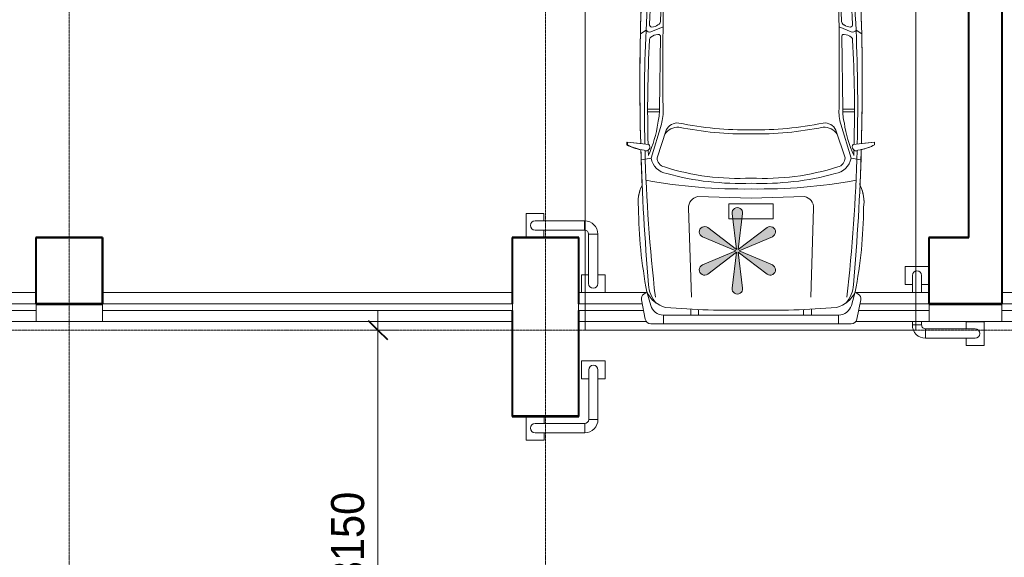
# Model space of a CAD drawing. Header units: millimetres. Extents: x 5617 to 102122, y -9330 to 63558.
# Tile 42 of 56: x 76142 to 83584, y 13683 to 17748. Entities that reach past the tile are written whole.
import ezdxf

# ---------------------------------------------------------------- set-up
doc = ezdxf.new("R2010")
doc.units = ezdxf.units.MM
doc.linetypes.add('ADSK_Линия сетки', pattern=[25, 20, -2.5, 0, -2.5])
doc.linetypes.add('Линия сетки', pattern=[25, 20, -2.5, 0, -2.5])
for name, color, linetype, lineweight in [('Обобщенные модели', 7, 'Continuous', 18), ('Оси', 7, 'Continuous', 9), ('Парковка', 7, 'Continuous', 18), ('Перекрытия', 7, 'Continuous', 18), ('Размеры', 7, 'Continuous', 9), ('Размеры-100', 7, 'Continuous', 9), ('Стены разрез', 7, 'Continuous', 40), ('Элементы узлов', 7, 'Continuous', 18)]:
    doc.layers.add(name, color=color, linetype=linetype, lineweight=lineweight)
doc.styles.add('Arial', font='arial.ttf', dxfattribs={"width": 0.9, "height": 250})
doc.dimstyles.new('Основной_2_5_мм', dxfattribs={"dimscale": 304.8, "dimtxt": 255.06485, "dimasz": 0.463911, "dimexe": 0.492126, "dimexo": 0.492126, "dimgap": 0.098425, "dimtad": 1, "dimdec": 0, "dimdsep": 46, "dimtxsty": 'Arial', "dimblk1": 'OBLIQUE', "dimblk2": 'OBLIQUE', "dimsah": 1, "dimcen": 0.09, "dimdle": 0.492126, "dimazin": 2, "dimtfac": 1, "dimtdec": 4, "dimtix": 1, "dimtmove": 0, "dimatfit": 3, "dimfxl": 1, "dimtvp": 1, "dimtolj": 1, "dimtzin": 0, "dimlwd": 20, "dimlwe": 20, "dimarcsym": 2})

# ---------------------------------------------------------------- blocks, each defined once
blk = doc.blocks.new('CP_ДШ_Hanytex_TopJoint 24C_Половина - CP_ДШ_Hanytex_TopJoint 24C_Половина-3657787-МКСС_LB02_-11_400__Кабельные конструкции_Лотки_4')
at = {"layer": 'Обобщенные модели', "color": 254, "true_color": 0xcccccc}
for p, q in [((0, -25), (0, 110)), ((550, 110), (0, 110)), ((550, 110), (550, -25)), ((550, -25), (0, -25))]:
    blk.add_line(p, q, dxfattribs=at)
blk = doc.blocks.new('CP_ДШ_Hanytex_TopJoint 24C_Половина - CP_ДШ_Hanytex_TopJoint 24C_Половина-3657771-МКСС_LB02_-11_400__Кабельные конструкции_Лотки_4')
at = {"layer": 'Обобщенные модели', "color": 254, "true_color": 0xcccccc}
for p, q in [((0, -25), (0, 110)), ((500, 110), (0, 110)), ((500, 110), (500, -25)), ((500, -25), (0, -25))]:
    blk.add_line(p, q, dxfattribs=at)
blk = doc.blocks.new('CP_ДШ_Hanytex_TopJoint 24C - CP_ДШ_Hanytex_TopJoint 24C-3950275-МКСС_LB02_-11_400__Кабельные конструкции_Лотки_4')
at = {"layer": 'Обобщенные модели', "color": 254, "true_color": 0xcccccc}
for p, q in [((0, -110), (0, 110)), ((4150, 110), (0, 110)), ((4150, 110), (4150, -110)), ((4150, 25), (0, 25)), ((0, 25), (0, -25)), ((4150, -25), (4150, 25)), ((0, -25), (4150, -25)), ((4150, -110), (0, -110))]:
    blk.add_line(p, q, dxfattribs=at)
blk = doc.blocks.new('CP_ДШ_Hanytex_TopJoint 24C - CP_ДШ_Hanytex_TopJoint 24C-3950276-МКСС_LB02_-11_400__Кабельные конструкции_Лотки_4')
at = {"layer": 'Обобщенные модели', "color": 254, "true_color": 0xcccccc}
for p, q in [((0, -110), (0, 110)), ((555.5, 110), (0, 110)), ((2650, 110), (2137.8, 110)), ((2650, 110), (2650, -110)), ((533.9, 25), (0, 25)), ((0, 25), (0, -25)), ((2650, 25), (2159.4, 25)), ((2650, -25), (2650, 25)), ((0, -25), (523.9, -25)), ((2169.4, -25), (2650, -25)), ((552.8, -110), (0, -110)), ((2650, -110), (2140.5, -110))]:
    blk.add_line(p, q, dxfattribs=at)
blk = doc.blocks.new('CP_ДШ_Hanytex_TopJoint 24C - CP_ДШ_Hanytex_TopJoint 24C-V13-МКСС_LB02_-11_400__Кабельные конструкции_Лотки_4')
at = {"layer": 'Обобщенные модели', "color": 254, "true_color": 0xcccccc}
for p, q in [((0, -110), (0, 110)), ((3100, 110), (0, 110)), ((3100, 110), (3100, -110)), ((3100, 25), (0, 25)), ((0, 25), (0, -25)), ((3100, -25), (3100, 25)), ((0, -25), (3100, -25)), ((3100, -110), (0, -110))]:
    blk.add_line(p, q, dxfattribs=at)
blk = doc.blocks.new('CP_ДШ_Hanytex_TopJoint 24C - CP_ДШ_Hanytex_TopJoint 24C-V16-МКСС_LB02_-11_400__Кабельные конструкции_Лотки_4')
at = {"layer": 'Обобщенные модели', "color": 254, "true_color": 0xcccccc}
for p, q in [((0, -110), (0, 110)), ((1296.2, 110), (0, 110)), ((3100, 110), (2396.2, 110)), ((3100, 110), (3100, -110)), ((1099.1, 25), (0, 25)), ((0, 25), (0, -25)), ((3100, 25), (2593.2, 25)), ((3100, -25), (3100, 25)), ((0, -25), (1077.2, -25)), ((2615.2, -25), (3100, -25)), ((1062.7, -110), (0, -110)), ((3100, -110), (2629.6, -110))]:
    blk.add_line(p, q, dxfattribs=at)
blk = doc.blocks.new('199_Парковочные места 3 класса и МГН - Малый класс-5604840-МКСС_LB02_-11_400__Кабельные конструкции_Лотки_4')
at = {"layer": 'Парковка', "true_color": 0xf4f4f4}
blk.add_hatch(color=7, dxfattribs=at).paths.add_polyline_path([(1144.8, 273.4), (1155.2, 273.4), (1165.2, 276), (1174.2, 281.2), (1181.6, 288.5), (1186.9, 297.5), (1189.6, 307.5), (1189.7, 317.9), (1156.4, 588.9), (1374.5, 424.6), (1383.5, 419.4), (1393.6, 416.8), (1403.9, 416.9), (1414, 419.6), (1422.9, 424.8), (1430.3, 432.2), (1435.5, 441.2), (1438.2, 451.2), (1438.2, 461.6), (1435.6, 471.6), (1430.4, 480.7), (1423.1, 488.1), (1414.2, 493.3), (1162.9, 600), (1414.2, 706.7), (1423.1, 711.9), (1430.4, 719.3), (1435.6, 728.4), (1438.2, 738.4), (1438.2, 748.8), (1435.5, 758.8), (1430.3, 767.8), (1422.9, 775.2), (1414, 780.4), (1403.9, 783.1), (1393.6, 783.2), (1383.5, 780.6), (1374.5, 775.4), (1156.4, 611.1), (1189.7, 882.1), (1189.6, 892.5), (1186.9, 902.5), (1181.6, 911.5), (1174.2, 918.8), (1165.2, 924), (1155.2, 926.6), (1144.8, 926.6), (1134.8, 924), (1125.8, 918.8), (1118.4, 911.5), (1113.1, 902.5), (1110.4, 892.5), (1110.3, 882.1), (1143.6, 611.1), (925.5, 775.4), (916.5, 780.6), (906.4, 783.2), (896.1, 783.1), (886, 780.4), (877.1, 775.2), (869.7, 767.8), (864.5, 758.8), (861.8, 748.8), (861.8, 738.4), (864.4, 728.4), (869.6, 719.3), (876.9, 711.9), (885.8, 706.7), (1137.1, 600), (885.8, 493.3), (876.9, 488.1), (869.6, 480.7), (864.4, 471.6), (861.8, 461.6), (861.8, 451.2), (864.5, 441.2), (869.7, 432.2), (877.1, 424.8), (886, 419.6), (896.1, 416.9), (906.4, 416.8), (916.5, 419.4), (925.5, 424.6), (1143.6, 588.9), (1110.3, 317.9), (1110.4, 307.5), (1113.1, 297.5), (1118.4, 288.5), (1125.8, 281.2), (1134.8, 276)])
at = {"layer": 'Парковка', "color": 254, "true_color": 0xcccccc}
for p, q in [((2500, 5300), (0, 5300)), ((0, 5300), (0, 0)), ((2500, 0), (2500, 5300)), ((250, 4775), (350, 4775)), ((250, 4625), (250, 4775)), ((350, 4735), (350, 4775)), ((2150, 4735), (2150, 4775)), ((2150, 4775), (2250, 4775)), ((2250, 4625), (2250, 4775)), ((300, 4735), (2200, 4735)), ((250, 4625), (350, 4625)), ((300, 4665), (2200, 4665)), ((350, 4625), (350, 4665)), ((2150, 4625), (2150, 4665)), ((2150, 4625), (2250, 4625)), ((0, 0), (2500, 0))]:
    blk.add_line(p, q, dxfattribs=at)
for centre, start, end in [((300, 4700), 90, 270), ((2200, 4700), 270, 90)]:
    blk.add_arc(centre, 35, start, end, dxfattribs=at)
at = {"layer": 'Элементы узлов', "color": 254, "true_color": 0xcccccc}
for p, q in [((1253.3, 3748), (496.5, 3748)), ((496.5, 3748), (2010.2, 3748)), ((591.7, 3681.4), (591.7, 3748)), ((2010.2, 3748), (1253.3, 3748)), ((1915, 3681.4), (1915, 3748)), ((424.7, 3566.8), (454, 3713.2)), ((424.7, 3566.8), (454, 3713.2)), ((816.7, 3681.4), (591.7, 3681.4)), ((1690, 3681.4), (1915, 3681.4)), ((2082, 3566.8), (2052.7, 3713.2)), ((2052.7, 3713.2), (2082, 3566.8)), ((494.7, 3608.2), (465.9, 3506.7)), ((2012, 3608.2), (2040.8, 3506.7)), ((465.9, 3506.7), (442.7, 3522.5)), ((479.5, 3497.4), (442.7, 3522.5)), ((2064, 3522.5), (2027.2, 3497.4)), ((2040.8, 3506.7), (2064, 3522.5)), ((416.9, 2240.4), (459.7, 2267.3)), ((496.7, 2255.3), (587.9, 2294)), ((2010, 2255.3), (1918.8, 2294)), ((2089.8, 2240.4), (2047, 2267.3)), ((568, 2225.8), (560.3, 1671.7)), ((1938.7, 2225.8), (1946.4, 1671.7)), ((560.3, 1671.7), (471.7, 1671.7)), ((560.3, 1650.8), (471.7, 1650.8)), ((1946.4, 1671.7), (2035, 1671.7)), ((1946.4, 1650.8), (2035, 1650.8)), ((497.9, 1299.9), (575.2, 1557.6)), ((612.2, 1512.7), (542.7, 1304.2)), ((1894.4, 1512.7), (1963.9, 1304.2)), ((2008.8, 1299.9), (1931.5, 1557.6)), ((313.2, 1422.6), (419.1, 1411)), ((313.2, 1401.5), (313.2, 1422.6)), ((319.8, 1422.6), (480.4, 1405)), ((319.8, 1401.5), (319.8, 1422.6)), ((2186.8, 1422.6), (2026.2, 1405)), ((2087.6, 1411.7), (2186.8, 1422.6)), ((2186.8, 1401.5), (2186.8, 1422.6)), ((2186.8, 1422.6), (2186.8, 1401.5)), ((477.4, 1322.2), (476.2, 1361.5)), ((2029.2, 1322.2), (2030.5, 1361.5)), ((422.7, 1287.3), (497.9, 1299.9)), ((2083.9, 1287.3), (2008.8, 1299.9)), ((1253.3, 998.2), (850.5, 1010.2)), ((1656.2, 1010.2), (1253.3, 998.2)), ((802.6, 248.8), (780.5, 923.4)), ((1085.3, 955.9), (1085.3, 842.6)), ((1253.3, 955.9), (1085.3, 955.9)), ((1421.3, 955.9), (1253.3, 955.9)), ((1421.3, 842.6), (1421.3, 955.9)), ((1704, 248.7), (1726.1, 923.4)), ((1085.3, 842.6), (1253.3, 842.6)), ((1143.6, 611.1), (1110.3, 882.1)), ((1189.7, 882.1), (1156.4, 611.1)), ((1253.3, 842.6), (1421.3, 842.6)), ((925.5, 775.4), (1143.6, 611.1)), ((1156.4, 611.1), (1374.5, 775.4)), ((1137.1, 600), (885.8, 706.7)), ((1414.2, 706.7), (1162.9, 600)), ((885.8, 493.3), (1137.1, 600)), ((1162.9, 600), (1414.2, 493.3)), ((1143.6, 588.9), (925.5, 424.6)), ((1110.3, 317.9), (1143.6, 588.9)), ((1156.4, 588.9), (1189.7, 317.9)), ((1374.5, 424.6), (1156.4, 588.9)), ((424.7, 229.3), (453.9, 82.9)), ((454, 82.9), (424.7, 229.3)), ((465.8, 289.4), (442.7, 273.6)), ((442.8, 273.6), (465.9, 289.4)), ((494.7, 187.9), (465.8, 289.4)), ((2011.9, 187.9), (2040.8, 289.4)), ((2040.8, 289.4), (2063.9, 273.6)), ((2040.8, 289.4), (2063.9, 273.6)), ((2082, 229.3), (2052.7, 82.9)), ((2082, 229.3), (2052.7, 82.9)), ((797.1, 114.7), (797.1, 158.9)), ((857, 155.9), (857, 114.7)), ((1649.6, 155.8), (1649.6, 114.7)), ((1709.6, 114.7), (1709.6, 158.9)), ((591.6, 114.7), (1253.3, 114.7)), ((591.6, 48.1), (591.6, 114.7)), ((1253.3, 114.7), (1915, 114.7)), ((1915, 114.7), (1915, 48.1)), ((2010.2, 48), (495.2, 48.1)), ((1253.3, 48.1), (496.4, 48.1)), ((2010.2, 48), (1253.3, 48.1))]:
    blk.add_line(p, q, dxfattribs=at)
for centre, radius, start, end in [((496.5, 3704.7), 43.3, 89.99928, 168.69299), ((496.5, 3704.7), 43.3, 89.99928, 168.69443), ((2010.2, 3704.7), 43.3, 11.30557, 89.99928), ((2010.2, 3704.7), 43.3, 11.30557, 89.99928), ((654.7, 3480.5), 176.1, 98.0112, 192.57259), ((591.7, 3580.6), 100.8, 89.99928, 164.12459), ((1272.2, -184.1), 3892.2, 90.27687, 99.49353), ((748.1, 3580.1), 93.4, 108.9228, 169.95606), ((1234.4, -184.1), 3892.2, 80.50503, 89.7217), ((1758.6, 3580.1), 93.4, 10.04251, 71.07576), ((1852, 3480.5), 176.1, 347.42849, 81.98737), ((1915, 3580.6), 100.8, 15.87397, 89.99928), ((66.4, 3308.9), 531, 1.96137, 31.9592), ((1135.1, 3631.4), 514.2, 180.82579, 207.88203), ((1293.2, 3659), 640.2, 185.61277, 206.11825), ((751.8, 3545.2), 43.7, 91.56407, 200.59256), ((1157.5, 691.8), 2925.5, 88.12216, 97.99414), ((1349.1, 691.8), 2925.5, 82.00443, 91.87641), ((1754.9, 3545.2), 43.7, 339.406, 88.43449), ((1213.5, 3659), 640.2, 333.88031, 354.38579), ((1371.6, 3631.4), 514.2, 332.11653, 359.17277), ((2440.3, 3308.9), 531, 148.03936, 178.0372), ((467.2, 3558.3), 43.3, 168.69299, 235.60993), ((467.2, 3558.3), 43.3, 168.69443, 235.61137), ((999, 3534.3), 288.1, 180.90434, 205.45176), ((1507.7, 3534.3), 288.1, 334.5468, 359.09422), ((2039.5, 3558.3), 43.3, 304.38863, 11.30557), ((2039.5, 3558.3), 43.3, 304.38863, 11.30557), ((18082.4, 1872.5), 17669.3, 174.90321, 181.49417), ((18082.4, 1966.9), 17669.3, 175.03097, 175.43716), ((-15575.7, 1872.9), 17669.3, 358.50439, 5.09538), ((-15575.7, 1966.9), 17669.3, 4.56284, 4.96903), ((681.1, 3219.3), 261.7, 140.99767, 190.49943), ((681.2, 3219.3), 261.7, 144.14545, 180.52109), ((781.8, 3440.8), 112.8, 206.20844, 279.2206), ((794.2, 3430.7), 59, 200.06578, 267.30411), ((1112, 414.1), 2975.1, 87.27733, 96.18589), ((1210.8, -394), 3746, 89.34934, 96.29812), ((1394.6, 414), 2975.1, 83.81267, 92.72124), ((1295.8, -394), 3746, 83.70044, 90.64922), ((1724.9, 3440.8), 112.8, 260.77796, 333.79013), ((1712.5, 3430.7), 59, 272.69446, 339.93278), ((1825.5, 3219.3), 261.7, 349.50101, 38.99997), ((1825.5, 3219.3), 261.7, 359.47891, 35.85455), ((43.8, 3207.2), 566, 354.89766, 12.23113), ((2462.9, 3207.2), 566, 167.76744, 185.10091), ((5887.6, 2750.7), 5488, 175.12727, 180.6996), ((13210.7, 1700.5), 12763.6, 173.08772, 181.31174), ((545.2, 3253.1), 17.4, 46.6631, 252.00856), ((556.3, 3205.2), 19.1, 63.03752, 237.12039), ((538, 3211.9), 57.2, 12.77805, 70.4683), ((545.1, 3192.9), 35.5, 340.68862, 56.00057), ((446.8, 3159.2), 160.9, 359.1503, 23.93855), ((2059.9, 3159.2), 160.9, 156.06002, 180.84826), ((1968.7, 3211.8), 57.2, 109.53027, 167.22051), ((1961.6, 3192.8), 35.5, 123.99799, 199.32068), ((1950.4, 3205.2), 19.1, 302.88608, 116.96104), ((1961.5, 3253.1), 17.4, 287.99786, 133.33547), ((-10704.1, 1700.8), 12763.6, 358.68682, 6.91085), ((-3380.9, 2750.7), 5488, 359.3004, 4.87273), ((5887.6, 2656.6), 5488, 174.61546, 180.69817), ((16105.3, 1689.2), 15631.5, 174.49367, 177.71313), ((-11190.1, 2888.4), 11772.4, 357.3492, 1.42481), ((13696.8, 2888.1), 11772.4, 178.57378, 182.64936), ((-13598.7, 1689.6), 15631.5, 2.28543, 5.5049), ((-3380.9, 2656.7), 5488, 359.3004, 5.38319), ((26486.2, 2014.1), 25899.9, 177.67933, 180.7522), ((-23979.6, 2014.7), 25899.9, 359.24637, 2.31923), ((944.9, 2672.2), 545, 178.79155, 197.28818), ((1561.8, 2672.2), 545, 342.71182, 1.20845), ((944.9, 2578.2), 545, 178.79011, 196.24854), ((1561.8, 2578.2), 545, 343.75002, 1.20845), ((18082.4, 1872.9), 17669.3, 177.93278, 181.49799), ((-15575.7, 1872.9), 17669.3, 358.50439, 2.06722), ((505.5, 2310.7), 19.4, 173.28377, 262.69335), ((501.5, 2370.6), 79.2, 271.09882, 307.26959), ((532, 2341.1), 37.8, 297.53371, 4.37223), ((1974.6, 2341), 37.8, 175.62633, 242.46485), ((2005.2, 2370.6), 79.2, 232.72897, 268.89974), ((2001.2, 2310.7), 19.4, 277.30522, 6.7148), ((487.2, 2289.2), 35.2, 218.45477, 285.6284), ((552.3, 2148.4), 87.6, 92.47241, 129.77289), ((553.1, 2221), 15.6, 17.8258, 107.34185), ((1953.5, 2221), 15.6, 72.65671, 162.17276), ((1954.4, 2148.4), 87.6, 50.22567, 87.52615), ((2019.5, 2289.1), 35.2, 254.37016, 321.54379), ((10681.6, 1663.8), 10210, 177.02487, 181.44905), ((506.8, 2196.9), 21.6, 119.23686, 188.40037), ((1999.9, 2196.9), 21.6, 351.5982, 60.76171), ((-8175, 1664), 10210, 358.54951, 2.9737), ((184.5, 1661.3), 375.9, 345.39144, 1.59358), ((255.3, 1653.5), 334, 343.30529, 3.53387), ((2251.4, 1653.5), 334, 176.46469, 196.69328), ((2322.2, 1661.3), 375.9, 178.40499, 194.60713), ((-289.1, 1677), 844.6, 335.16501, 352.48153), ((695, 1476.5), 90.4, 81.57342, 156.34396), ((1223.3, 4125.5), 2610.9, 258.62303, 270.65849), ((1283.4, 4125.5), 2610.9, 269.34007, 281.37554), ((1811.6, 1476.4), 90.4, 23.6546, 98.42514), ((2795.8, 1677), 844.6, 187.51703, 204.83355), ((699.9, 1418.4), 116.7, 85.88526, 147.19487), ((1223.3, 4094.4), 2610.9, 258.62303, 270.65849), ((1283.4, 4094.4), 2610.9, 269.34007, 281.37554), ((1806.7, 1418.4), 116.7, 32.8037, 94.1133), ((510.8, 1792.7), 438.3, 243.19585, 258.09147), ((517.5, 1792.7), 438.3, 243.19442, 260.64082), ((18082.4, 1872.5), 17669.3, 181.64471, 184.96145), ((18082.4, 1872.9), 17669.3, 181.65094, 182.52094), ((460.2, 1385), 28.5, 240.61742, 44.58896), ((13210.7, 1700.5), 12763.6, 181.53812, 186.52459), ((-10704.1, 1700.8), 12763.6, 353.47398, 358.46044), ((2046.5, 1385), 28.5, 135.40961, 299.38115), ((-15575.7, 1872.9), 17669.3, 355.03711, 358.35385), ((1989.2, 1792.7), 438.3, 279.35774, 296.80415), ((-15575.7, 1872.9), 17669.3, 357.47906, 358.35385), ((1989.2, 1792.7), 438.3, 282.8106, 296.80415), ((640.1, 1326.5), 144.7, 190.60765, 260.69906), ((613.3, 1303.5), 70.6, 179.46611, 257.42047), ((1866.5, 1326.5), 144.7, 279.2995, 349.39092), ((1893.4, 1303.5), 70.6, 282.57809, 0.53245), ((1152.1, 2963.4), 1815.4, 252.22392, 273.1953), ((1354.6, 2963.4), 1815.4, 266.80326, 287.77464), ((1191.7, 5148.7), 4081.1, 259.66653, 270.86482), ((1174.1, 3235.3), 2125.9, 254.80157, 272.13653), ((1332.6, 3235.3), 2125.9, 267.86203, 285.197), ((1315, 5148.7), 4081.1, 269.13374, 280.33204), ((676.4, 969.4), 276.8, 154.27601, 188.61704), ((676.5, 969.4), 276.8, 152.85611, 188.61847), ((1830.2, 969.4), 276.8, 351.38153, 27.14389), ((1830.2, 969.4), 276.8, 351.38153, 25.72256), ((865.8, 926.2), 85.3, 100.33204, 181.87628), ((1640.9, 926.2), 85.3, 358.12228, 79.66653), ((3901.9, 951.3), 3499.2, 180.3812, 190.90258), ((3901.9, 951.3), 3499.2, 180.38263, 190.90402), ((1150, 887), 40, 353, 187), ((-1395.2, 951.3), 3499.2, 349.09598, 359.61737), ((-1395.2, 951.3), 3499.2, 349.09598, 359.61737), ((901.5, 743.5), 40, 53, 247), ((1398.5, 743.5), 40, 293, 127), ((901.5, 456.5), 40, 113, 307), ((1398.5, 456.5), 40, 233, 67), ((698.5, 353.3), 219.5, 182.35366, 222.65879), ((1150, 313), 40, 173, 7), ((1808.1, 353.3), 219.5, 317.33977, 357.6449), ((467.1, 237.8), 43.3, 124.38863, 191.30557), ((467.2, 237.8), 43.3, 124.39007, 191.30701), ((657.8, 378.4), 211.6, 204.86684, 256.25056), ((1848.8, 378.4), 211.6, 283.74801, 335.13172), ((2039.5, 237.8), 43.3, 348.69299, 55.60993), ((2039.5, 237.8), 43.3, 348.69299, 55.60993), ((591.6, 215.5), 100.8, 195.87397, 269.99928), ((1095.7, 5491.7), 5341.2, 264.75593, 271.69119), ((1411.1, 5491.7), 5341.2, 268.30737, 275.24264), ((1915, 215.5), 100.8, 269.99928, 344.12459), ((496.4, 91.4), 43.3, 191.30557, 269.99928), ((496.5, 91.4), 43.3, 191.30701, 268.30337), ((2010.2, 91.4), 43.3, 269.99928, 348.69299), ((2010.2, 91.4), 43.3, 269.99928, 348.69299)]:
    blk.add_arc(centre, radius, start, end, dxfattribs=at)
blk = doc.blocks.new('199_Паркинг_Колесоотбойник_Угловой_ - 199_Паркинг_Колесоотбойник_Угловой_-5605728-МКСС_LB02_-11_400__Кабельные конструкции_Лотки_4')
at = {"layer": 'Парковка', "color": 254, "true_color": 0xcccccc}
for p, q in [((372.4, 90), (372.4, 35)), ((372.4, 90), (507.6, 90)), ((507.6, 90), (507.6, -90)), ((65, -35), (65, 35)), ((65, 35), (90.5, 35)), ((310.5, 35), (440, 35)), ((-35, -65), (35, -65)), ((-35, -65), (-35, -440)), ((35, -65), (35, -440)), ((65, -35), (90.5, -35)), ((310.5, -35), (440, -35)), ((372.4, -35), (372.4, -90)), ((372.4, -90), (507.6, -90)), ((-90, -372.4), (-90, -507.6)), ((-90, -372.4), (-35, -372.4)), ((90, -372.4), (35, -372.4)), ((90, -372.4), (90, -507.6)), ((-90, -507.6), (90, -507.6))]:
    blk.add_line(p, q, dxfattribs=at)
for centre, radius, start, end in [((65, -65), 100, 90, 180), ((440, 0), 35, 270, 90), ((65, -65), 30, 90, 180), ((0, -440), 35, 180, 360)]:
    blk.add_arc(centre, radius, start, end, dxfattribs=at)
blk = doc.blocks.new('199_Паркинг_Колесоотбойник_Угловой_ - 199_Паркинг_Колесоотбойник_Угловой_-5609332-МКСС_LB02_-11_400__Кабельные конструкции_Лотки_4')
at = {"layer": 'Парковка', "color": 254, "true_color": 0xcccccc}
for p, q in [((-90, 372.4), (-90, 507)), ((90, 372.4), (90, 507)), ((-90, 372.4), (-35, 372.4)), ((-35, 65), (-35, 440)), ((35, 65), (35, 440)), ((90, 372.4), (35, 372.4)), ((372.4, 35), (372.4, 90)), ((372.4, 90), (507.6, 90)), ((507.6, -90), (507.6, 90)), ((-35, 65), (35, 65)), ((65, 35), (65, -35)), ((65, 35), (440, 35)), ((65, -35), (440, -35)), ((372.4, -90), (372.4, -35)), ((372.4, -90), (507.6, -90))]:
    blk.add_line(p, q, dxfattribs=at)
for centre, radius, start, end in [((0, 440), 35, 0, 180), ((65, 65), 100, 180, 270), ((65, 65), 30, 180, 270), ((440, 0), 35, 270, 90)]:
    blk.add_arc(centre, radius, start, end, dxfattribs=at)
blk = doc.blocks.new('199_Паркинг_Колесоотбойник_Угловой_ - 199_Паркинг_Колесоотбойник_Угловой_-V50-МКСС_LB02_-11_400__Кабельные конструкции_Лотки_4')
at = {"layer": 'Парковка', "color": 254, "true_color": 0xcccccc}
for p, q in [((372.4, 90), (372.4, 35)), ((372.4, 90), (507.6, 90)), ((507.6, 90), (507.6, -90)), ((65, -35), (65, 35)), ((65, 35), (440, 35)), ((-35, -65), (35, -65)), ((-35, -65), (-35, -440)), ((35, -65), (35, -440)), ((65, -35), (440, -35)), ((372.4, -35), (372.4, -90)), ((372.4, -90), (507.6, -90)), ((-90, -372.4), (-90, -507.6)), ((-90, -372.4), (-35, -372.4)), ((90, -372.4), (35, -372.4)), ((90, -372.4), (90, -507.6)), ((-90, -507.6), (90, -507.6))]:
    blk.add_line(p, q, dxfattribs=at)
for centre, radius, start, end in [((65, -65), 100, 90, 180), ((440, 0), 35, 270, 90), ((65, -65), 30, 90, 180), ((0, -440), 35, 180, 360)]:
    blk.add_arc(centre, radius, start, end, dxfattribs=at)
blk = doc.blocks.new('135_SLK_GD_AR_rvt-1-МКСС_LB02_-11_400__Кабельные конструкции_Лотки_4')
at = {"layer": 'Перекрытия', "color": 254, "true_color": 0xcccccc}
for p, q in [((136600, 32815), (136600, 15685)), ((136350, 16100), (136350, 18550)), ((129300, 15685), (129300, 16100)), ((129300, 16100), (129800, 16100)), ((129800, 16100), (129800, 15685)), ((132900, 15685), (132900, 16100)), ((132900, 16100), (133400, 16100)), ((133400, 16100), (133400, 15685)), ((136050, 15685), (136050, 16100)), ((136050, 16100), (136350, 16100)), ((132900, 14750), (132900, 15465)), ((133400, 15465), (133400, 14750)), ((133400, 14750), (132900, 14750))]:
    blk.add_line(p, q, dxfattribs=at)
at = {"layer": 'Стены разрез', "color": 254, "true_color": 0xcccccc}
for p, q in [((136600, 32900), (136600, 15600)), ((136602, 15598), (136602, 32900)), ((136348, 18548), (136348, 16102)), ((136350, 16102), (136350, 18550)), ((129300, 16102), (129298, 16102)), ((129298, 16102), (129298, 15600)), ((129802, 16102), (129300, 16102)), ((129300, 15600), (129300, 16100)), ((129300, 16100), (129800, 16100)), ((129800, 16100), (129800, 15600)), ((129802, 16100), (129802, 16102)), ((129802, 15600), (129802, 16100)), ((132900, 16102), (132898, 16102)), ((132898, 16102), (132898, 15600)), ((133402, 16102), (132900, 16102)), ((132900, 15600), (132900, 16100)), ((132900, 16100), (133400, 16100)), ((133400, 16100), (133400, 15600)), ((133402, 16100), (133402, 16102)), ((133402, 15600), (133402, 16100)), ((136050, 16102), (136048, 16102)), ((136048, 16102), (136048, 15600)), ((136348, 16102), (136050, 16102)), ((136050, 15600), (136050, 16100)), ((136050, 16100), (136350, 16100)), ((136350, 16100), (136350, 16102)), ((129298, 15600), (129298, 15598)), ((129298, 15598), (129802, 15598)), ((129800, 15600), (129300, 15600)), ((129802, 15598), (129802, 15600)), ((132898, 15600), (132900, 15600)), ((133400, 15600), (133402, 15600)), ((136048, 15600), (136048, 15598)), ((136048, 15598), (136600, 15598)), ((136600, 15600), (136050, 15600)), ((136600, 15598), (136602, 15598)), ((132900, 15550), (132898, 15550)), ((132898, 15550), (132898, 14750)), ((132900, 14750), (132900, 15550)), ((133400, 15550), (133400, 14750)), ((133402, 15550), (133400, 15550)), ((133402, 14748), (133402, 15550)), ((132898, 14750), (132898, 14748)), ((132898, 14748), (133400, 14748)), ((133400, 14750), (132900, 14750)), ((133400, 14748), (133402, 14748))]:
    blk.add_line(p, q, dxfattribs=at)
at = {"layer": 'Обобщенные модели', "color": 254, "lineweight": 18, "true_color": 0xcccccc, "rotation": 180}
for name, p in [('CP_ДШ_Hanytex_TopJoint 24C - CP_ДШ_Hanytex_TopJoint 24C-V16-МКСС_LB02_-11_400__Кабельные конструкции_Лотки_4', (129300, 15575)), ('CP_ДШ_Hanytex_TopJoint 24C - CP_ДШ_Hanytex_TopJoint 24C-V13-МКСС_LB02_-11_400__Кабельные конструкции_Лотки_4', (132900, 15575)), ('CP_ДШ_Hanytex_TopJoint 24C - CP_ДШ_Hanytex_TopJoint 24C-3950276-МКСС_LB02_-11_400__Кабельные конструкции_Лотки_4', (136050, 15575)), ('CP_ДШ_Hanytex_TopJoint 24C - CP_ДШ_Hanytex_TopJoint 24C-3950275-МКСС_LB02_-11_400__Кабельные конструкции_Лотки_4', (140750, 15575)), ('CP_ДШ_Hanytex_TopJoint 24C_Половина - CP_ДШ_Hanytex_TopJoint 24C_Половина-3657771-МКСС_LB02_-11_400__Кабельные конструкции_Лотки_4', (129800, 15575)), ('CP_ДШ_Hanytex_TopJoint 24C_Половина - CP_ДШ_Hanytex_TopJoint 24C_Половина-3657787-МКСС_LB02_-11_400__Кабельные конструкции_Лотки_4', (136600, 15575))]:
    blk.add_blockref(name, p, dxfattribs=at)
at = {"layer": 'Парковка', "color": 254, "lineweight": 18, "true_color": 0xcccccc}
blk.add_blockref('199_Парковочные места 3 класса и МГН - Малый класс-5604840-МКСС_LB02_-11_400__Кабельные конструкции_Лотки_4', (133450, 15400), dxfattribs=at)
for name, p, rotation in [('199_Паркинг_Колесоотбойник_Угловой_ - 199_Паркинг_Колесоотбойник_Угловой_-5609332-МКСС_LB02_-11_400__Кабельные конструкции_Лотки_4', (133510.4, 16192), 180), ('199_Паркинг_Колесоотбойник_Угловой_ - 199_Паркинг_Колесоотбойник_Угловой_-5605728-МКСС_LB02_-11_400__Кабельные конструкции_Лотки_4', (135957.5, 15374.5), 90.0000000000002), ('199_Паркинг_Колесоотбойник_Угловой_ - 199_Паркинг_Колесоотбойник_Угловой_-V50-МКСС_LB02_-11_400__Кабельные конструкции_Лотки_4', (133511, 14660), 180)]:
    blk.add_blockref(name, p, dxfattribs=dict(at, rotation=rotation))
blk = doc.blocks.new('DIMBLOCK11-МКСС_LB02_-11_400__Кабельные конструкции_Лотки_4')
at = {"layer": 'Размеры-100', "lineweight": 20, "transparency": 16777216}
for p, q in [((78850.1, 15550), (78850.1, 12099.6)), ((78850.1, 15400), (78800.1, 15400)), ((78850.1, 15400), (79000.1, 15400)), ((78850.1, 12249.6), (78800.1, 12249.6)), ((78850.1, 12249.6), (79000.1, 12249.6))]:
    blk.add_line(p, q, dxfattribs=at)
at = {"layer": 'Размеры-100', "lineweight": 40, "transparency": 16777216}
for p, q in [((78850.1, 15400), (78779.4, 15470.7)), ((78850.1, 15400), (78920.8, 15329.3)), ((78850.1, 12249.6), (78779.4, 12320.3)), ((78850.1, 12249.6), (78920.8, 12178.9))]:
    blk.add_line(p, q, dxfattribs=at)
at = {"layer": 'Размеры-100', "color": 0, "lineweight": 20, "transparency": 16777216, "insert": (78495.5, 13479.5), "char_height": 250, "width": 828.765, "attachment_point": 1, "rotation": 90, "line_spacing_factor": 0.941778, "style": 'Arial'}
blk.add_mtext('3150', dxfattribs=at)
blk = doc.blocks.new('_Oblique')
at = {"color": 0, "linetype": 'ByBlock', "lineweight": -2}
blk.add_line((-0.5, -0.5), (0.5, 0.5), dxfattribs=at)

msp = doc.modelspace()

# ---------------------------------------------------------------- linework, layer by layer
at = {"layer": 'Оси', "linetype": 'Линия сетки'}
for p, q in [((76516.7, -8455.2), (76516.7, 63558.3)), ((80116.7, -8455.2), (80116.7, 63558.3))]:
    msp.add_line(p, q, dxfattribs=at)
at = {"layer": 'Оси', "linetype": 'ADSK_Линия сетки'}
msp.add_line((101274.3, 15400), (28269.9, 15400), dxfattribs=at)

# ---------------------------------------------------------------- block references
at = {"lineweight": 5}
msp.add_blockref('135_SLK_GD_AR_rvt-1-МКСС_LB02_-11_400__Кабельные конструкции_Лотки_4', (-53033.3, 0), dxfattribs=at)

# ---------------------------------------------------------------- dimensions: what is measured, and where the dimension line sits
at = {"layer": 'Размеры', "lineweight": 20}
dim = msp.add_linear_dim(base=(78850.1, 12249.6), p1=(78950.1, 15400), p2=(78950.1, 12249.6), angle=90, dimstyle='Основной_2_5_мм', override={"dimpost": '<>', "dimfxl": 3150.430889}, dxfattribs=at)
dim.commit()
dim.dimension.update_dxf_attribs({"geometry": 'DIMBLOCK11-МКСС_LB02_-11_400__Кабельные конструкции_Лотки_4', "text_midpoint": (78692.3, 13824.8)})

doc.saveas('drawing.dxf')
